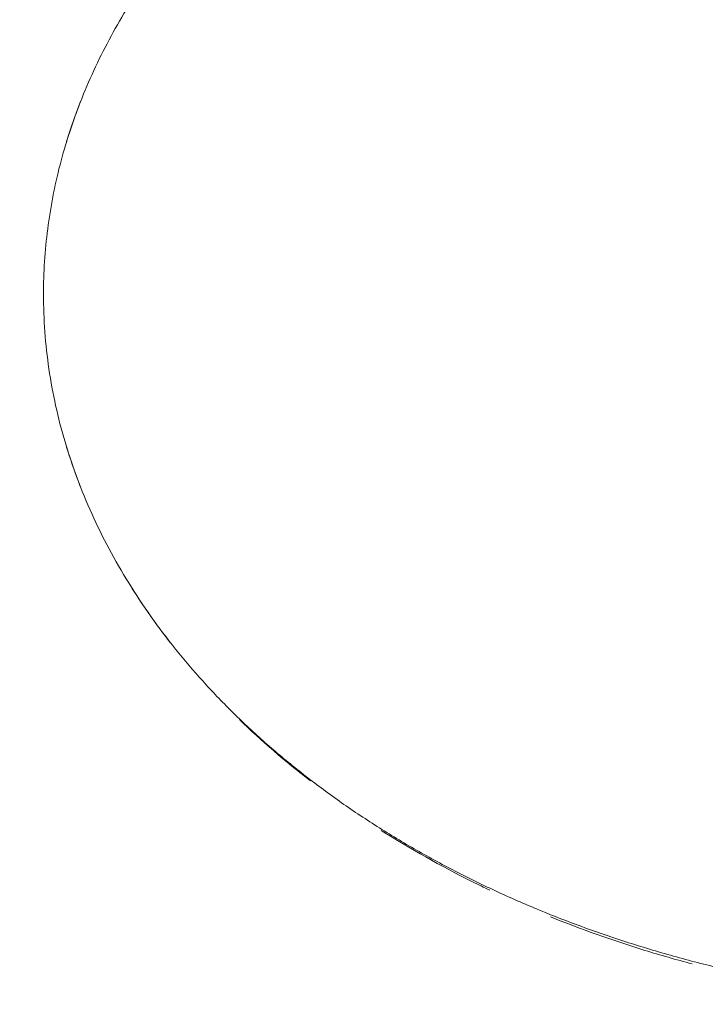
# Model space of a CAD drawing. Header units: millimetres. Extents: x 5980700 to 6194397, y -12939 to 2351883.
# Tile 73 of 124: x 6036365 to 6036539, y -2403 to -2154. Entities that reach past the tile are written whole.
import ezdxf

# ---------------------------------------------------------------- set-up
doc = ezdxf.new("R2010")
doc.units = ezdxf.units.MM
for name, color, linetype, lineweight in [('A-FLOR-PATT', 8, 'Continuous', 18), ('P-SANR-FIXT', 6, 'Continuous', 9), ('Q-CASE', 31, 'Continuous', 9)]:
    doc.layers.add(name, color=color, linetype=linetype, lineweight=lineweight)

# ---------------------------------------------------------------- blocks, each defined once
blk = doc.blocks.new('Componentes de gabinete 9 - Componentes de gabinete 10-3871332-PLANTA DE CAIMENTO DE PISOS - TÉRREO')
at = {"layer": 'Q-CASE', "lineweight": 5}
h = blk.add_hatch(dxfattribs=at)
h.set_pattern_fill('FP_32', color=256, style=0, pattern_type=2)
h.set_pattern_definition([(0, (2e-05, -3e-05), (812.8, 203.2), [33.528, -576.072, 33.528, -576.072, -3251.2]), (0, (2e-05, -3e-05), (812.8, 203.2), [-1219.2, 33.528, -1185.672, 33.528, -576.072, -1422.4]), (0, (2e-05, -3e-05), (812.8, 203.2), [-3048, 33.528, -372.872, 33.528, -982.472]), (120, (304.8, 101.6), (-582.3763620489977, 602.3054481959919), [33.52799999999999, -576.0719999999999, 33.52799999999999, -576.0719999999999, -3251.199999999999]), (120, (304.8, 101.6), (-582.3763620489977, 602.3054481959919), [-1219.2, 33.52799999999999, -1185.672, 33.52799999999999, -576.0719999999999, -1422.4]), (120, (304.8, 101.6), (-582.3763620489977, 602.3054481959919), [-3048, 33.52799999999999, -372.8719999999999, 33.52799999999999, -982.4719999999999]), (240, (406.4, 508), (-230.4236379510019, -805.5054481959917), [33.528, -576.072, 33.528, -576.072, -3251.2]), (240, (406.4, 508), (-230.4236379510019, -805.5054481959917), [-1219.2, 33.528, -1185.672, 33.528, -576.072, -1422.4]), (240, (406.4, 508), (-230.4236379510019, -805.5054481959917), [-3048, 33.528, -372.872, 33.528, -982.472])])
h.paths.add_polyline_path([(-1916.627681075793, -2503.341032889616), (-1916.627681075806, -1928.341032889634), (-4090.616646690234, -1928.341032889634), (-4090.616646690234, -2018.841821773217), (-4266.627681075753, -2018.841821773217), (-4266.627681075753, -2503.341032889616), (-2157.504512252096, -2503.341032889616)])
h.paths.add_polyline_path([(-3110.634107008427, -2404.163083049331), (-3167.436296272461, -2399.394518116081), (-3221.157012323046, -2385.38959533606), (-3268.906719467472, -2363.038630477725), (-3308.194852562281, -2333.777107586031), (-3337.907475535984, -2297.861812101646), (-3354.729751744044, -2262.080064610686), (-3360.600275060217, -2223.341032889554), (-3354.729751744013, -2184.602001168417), (-3335.245784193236, -2144.961343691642), (-3308.194852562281, -2112.904958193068), (-3268.906719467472, -2083.643435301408), (-3221.157012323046, -2061.292470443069), (-3167.436296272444, -2047.287547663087), (-3110.634107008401, -2042.518982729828), (-3072.063723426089, -2045.756980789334), (-3073.614829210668, -2014.807732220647), (-3075.889238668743, -2009.253733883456), (-3076.651862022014, -2003.300731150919), (-3075.850939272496, -1997.352760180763), (-3073.29385822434, -1991.492903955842), (-3069.878323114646, -1987.058951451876), (-3065.11199704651, -1983.411764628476), (-3059.56534687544, -1981.119493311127), (-3053.61482921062, -1980.337716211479), (-3047.664311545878, -1981.119493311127), (-3040.81046620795, -1984.412028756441), (-3037.351335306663, -1987.058951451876), (-3033.614829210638, -1991.990953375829), (-3031.378719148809, -1997.352760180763), (-3030.577796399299, -2003.300731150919), (-3031.340419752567, -2009.253733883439), (-3033.614829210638, -2014.807732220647), (-3035.478337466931, -2051.831263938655), (-3033.390313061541, -2052.15085995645), (-3025.61542372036, -2054.643551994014), (-3000.111201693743, -2061.292470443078), (-2952.361494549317, -2083.643435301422), (-2913.073361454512, -2112.904958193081), (-2884.108826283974, -2147.229036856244), (-2866.538462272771, -2184.602001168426), (-2860.667938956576, -2223.341032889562), (-2866.538462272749, -2262.080064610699), (-2884.108826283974, -2299.453028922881), (-2913.073361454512, -2333.777107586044), (-2952.361494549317, -2363.038630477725), (-3000.111201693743, -2385.38959533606), (-3053.831917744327, -2399.394518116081)])
h.paths.add_polyline_path([(-2291.627681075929, -2404.16308304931), (-2348.429870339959, -2399.394518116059), (-2402.150586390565, -2385.38959533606), (-2451.939830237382, -2361.51959800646), (-2489.188426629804, -2333.777107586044), (-2518.152961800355, -2299.453028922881), (-2535.72332581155, -2262.080064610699), (-2541.593849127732, -2223.341032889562), (-2535.72332581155, -2184.602001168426), (-2518.152961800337, -2147.229036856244), (-2489.188426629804, -2112.904958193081), (-2449.90029353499, -2083.643435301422), (-2402.150586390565, -2061.292470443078), (-2348.42987034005, -2047.287547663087), (-2310.16307827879, -2044.075036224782), (-2311.627681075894, -2014.807732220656), (-2313.90209053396, -2009.253733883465), (-2314.664713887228, -2003.300731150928), (-2313.863791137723, -1997.352760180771), (-2311.306710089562, -1991.492903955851), (-2304.722171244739, -1984.634033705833), (-2303.124848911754, -1983.411764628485), (-2297.578198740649, -1981.119493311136), (-2291.627681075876, -1980.337716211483), (-2285.677163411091, -1981.119493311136), (-2280.130513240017, -1983.411764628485), (-2275.364187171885, -1987.058951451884), (-2271.62768107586, -1991.990953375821), (-2269.353271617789, -1997.637186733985), (-2268.590648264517, -2003.300731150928), (-2269.353271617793, -2009.253733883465), (-2271.62768107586, -2014.807732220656), (-2271.948652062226, -2044.171044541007), (-2234.825491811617, -2047.287547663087), (-2181.104775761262, -2061.292470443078), (-2133.355068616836, -2083.643435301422), (-2094.066935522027, -2112.904958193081), (-2065.102400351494, -2147.229036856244), (-2047.532036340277, -2184.60200116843), (-2041.661513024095, -2223.341032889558), (-2047.532036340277, -2262.080064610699), (-2065.102400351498, -2299.453028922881), (-2094.066935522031, -2333.777107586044), (-2133.355068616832, -2363.038630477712), (-2181.104775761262, -2385.389595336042), (-2234.825491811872, -2399.394518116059)])
h.paths.add_polyline_path([(-3853.614829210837, -2404.163083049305), (-3910.417018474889, -2399.394518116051), (-3964.137734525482, -2385.389595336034), (-4011.887441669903, -2363.038630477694), (-4055.841707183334, -2329.142378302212), (-4081.97028659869, -2296.553628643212), (-4098.118636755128, -2260.765137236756), (-4103.580997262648, -2223.341032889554), (-4097.710473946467, -2184.602001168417), (-4080.14010993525, -2147.229036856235), (-4051.175574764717, -2112.904958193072), (-4011.887441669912, -2083.643435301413), (-3964.137734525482, -2061.292470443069), (-3910.417018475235, -2047.287547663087), (-3872.19667104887, -2043.171977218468), (-3873.614829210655, -2014.807732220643), (-3875.889238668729, -2009.253733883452), (-3876.651862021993, -2003.300731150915), (-3875.850939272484, -1997.352760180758), (-3873.293858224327, -1991.492903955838), (-3868.415851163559, -1985.939869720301), (-3865.111997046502, -1983.411764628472), (-3859.565346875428, -1981.119493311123), (-3853.61482921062, -1980.337716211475), (-3847.664311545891, -1981.119493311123), (-3842.117661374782, -1983.411764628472), (-3837.351335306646, -1987.058951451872), (-3833.614829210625, -1991.990953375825), (-3831.378719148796, -1997.352760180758), (-3830.577796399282, -2003.300731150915), (-3831.340419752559, -2009.253733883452), (-3833.614829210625, -2014.807732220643), (-3833.935800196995, -2044.171044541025), (-3796.812639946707, -2047.287547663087), (-3743.091923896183, -2061.292470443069), (-3695.342216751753, -2083.643435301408), (-3651.387951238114, -2117.539687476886), (-3625.259371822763, -2150.128437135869), (-3609.111021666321, -2185.91692854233), (-3603.648661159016, -2223.341032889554), (-3609.519184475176, -2262.080064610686), (-3629.681102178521, -2302.524118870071), (-3656.054083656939, -2333.777107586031), (-3695.342216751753, -2363.038630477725), (-3743.091923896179, -2385.38959533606), (-3796.812639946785, -2399.394518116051), (-3847.738132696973, -2403.669732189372)])
h = blk.add_hatch(dxfattribs=at)
h.set_pattern_fill('FP_33', color=256, style=0, pattern_type=2)
h.set_pattern_definition([(216.87, (635, 1587.5), (4762.494328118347, 3175.008507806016), [793.75, -7143.75]), (206.565, (1587.5, 1111.25), (-1587.501456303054, -1587.499067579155), [1774.879, -1774.879]), (198.435, (1587.5, 317.5), (-3174.997452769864, -1587.50290376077), [1004.024, -4016.092])])
h.paths.add_polyline_path([(-1916.627681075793, -2503.341032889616), (-1916.627681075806, -1928.341032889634), (-4090.616646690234, -1928.341032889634), (-4090.616646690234, -2018.841821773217), (-4266.627681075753, -2018.841821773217), (-4266.627681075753, -2503.341032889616), (-2157.504512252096, -2503.341032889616)])
h.paths.add_polyline_path([(-3110.634107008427, -2404.163083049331), (-3167.436296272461, -2399.394518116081), (-3221.157012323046, -2385.38959533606), (-3268.906719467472, -2363.038630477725), (-3308.194852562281, -2333.777107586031), (-3337.907475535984, -2297.861812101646), (-3354.729751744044, -2262.080064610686), (-3360.600275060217, -2223.341032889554), (-3354.729751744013, -2184.602001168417), (-3335.245784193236, -2144.961343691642), (-3308.194852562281, -2112.904958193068), (-3268.906719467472, -2083.643435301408), (-3221.157012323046, -2061.292470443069), (-3167.436296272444, -2047.287547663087), (-3110.634107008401, -2042.518982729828), (-3072.063723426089, -2045.756980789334), (-3073.614829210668, -2014.807732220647), (-3075.889238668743, -2009.253733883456), (-3076.651862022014, -2003.300731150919), (-3075.850939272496, -1997.352760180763), (-3073.29385822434, -1991.492903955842), (-3069.878323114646, -1987.058951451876), (-3065.11199704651, -1983.411764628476), (-3059.56534687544, -1981.119493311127), (-3053.61482921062, -1980.337716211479), (-3047.664311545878, -1981.119493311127), (-3040.81046620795, -1984.412028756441), (-3037.351335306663, -1987.058951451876), (-3033.614829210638, -1991.990953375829), (-3031.378719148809, -1997.352760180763), (-3030.577796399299, -2003.300731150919), (-3031.340419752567, -2009.253733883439), (-3033.614829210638, -2014.807732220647), (-3035.478337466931, -2051.831263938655), (-3033.390313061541, -2052.15085995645), (-3025.61542372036, -2054.643551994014), (-3000.111201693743, -2061.292470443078), (-2952.361494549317, -2083.643435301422), (-2913.073361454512, -2112.904958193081), (-2884.108826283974, -2147.229036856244), (-2866.538462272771, -2184.602001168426), (-2860.667938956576, -2223.341032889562), (-2866.538462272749, -2262.080064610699), (-2884.108826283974, -2299.453028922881), (-2913.073361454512, -2333.777107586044), (-2952.361494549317, -2363.038630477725), (-3000.111201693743, -2385.38959533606), (-3053.831917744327, -2399.394518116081)])
h.paths.add_polyline_path([(-2291.627681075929, -2404.16308304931), (-2348.429870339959, -2399.394518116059), (-2402.150586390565, -2385.38959533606), (-2451.939830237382, -2361.51959800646), (-2489.188426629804, -2333.777107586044), (-2518.152961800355, -2299.453028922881), (-2535.72332581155, -2262.080064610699), (-2541.593849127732, -2223.341032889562), (-2535.72332581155, -2184.602001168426), (-2518.152961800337, -2147.229036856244), (-2489.188426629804, -2112.904958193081), (-2449.90029353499, -2083.643435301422), (-2402.150586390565, -2061.292470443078), (-2348.42987034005, -2047.287547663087), (-2310.16307827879, -2044.075036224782), (-2311.627681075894, -2014.807732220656), (-2313.90209053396, -2009.253733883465), (-2314.664713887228, -2003.300731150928), (-2313.863791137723, -1997.352760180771), (-2311.306710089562, -1991.492903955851), (-2304.722171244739, -1984.634033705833), (-2303.124848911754, -1983.411764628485), (-2297.578198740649, -1981.119493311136), (-2291.627681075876, -1980.337716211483), (-2285.677163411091, -1981.119493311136), (-2280.130513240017, -1983.411764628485), (-2275.364187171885, -1987.058951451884), (-2271.62768107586, -1991.990953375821), (-2269.353271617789, -1997.637186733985), (-2268.590648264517, -2003.300731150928), (-2269.353271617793, -2009.253733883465), (-2271.62768107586, -2014.807732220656), (-2271.948652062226, -2044.171044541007), (-2234.825491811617, -2047.287547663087), (-2181.104775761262, -2061.292470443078), (-2133.355068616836, -2083.643435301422), (-2094.066935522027, -2112.904958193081), (-2065.102400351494, -2147.229036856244), (-2047.532036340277, -2184.60200116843), (-2041.661513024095, -2223.341032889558), (-2047.532036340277, -2262.080064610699), (-2065.102400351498, -2299.453028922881), (-2094.066935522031, -2333.777107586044), (-2133.355068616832, -2363.038630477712), (-2181.104775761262, -2385.389595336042), (-2234.825491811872, -2399.394518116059)])
h.paths.add_polyline_path([(-3853.614829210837, -2404.163083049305), (-3910.417018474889, -2399.394518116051), (-3964.137734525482, -2385.389595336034), (-4011.887441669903, -2363.038630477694), (-4055.841707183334, -2329.142378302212), (-4081.97028659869, -2296.553628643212), (-4098.118636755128, -2260.765137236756), (-4103.580997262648, -2223.341032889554), (-4097.710473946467, -2184.602001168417), (-4080.14010993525, -2147.229036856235), (-4051.175574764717, -2112.904958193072), (-4011.887441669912, -2083.643435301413), (-3964.137734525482, -2061.292470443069), (-3910.417018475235, -2047.287547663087), (-3872.19667104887, -2043.171977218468), (-3873.614829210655, -2014.807732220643), (-3875.889238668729, -2009.253733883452), (-3876.651862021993, -2003.300731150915), (-3875.850939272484, -1997.352760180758), (-3873.293858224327, -1991.492903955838), (-3868.415851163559, -1985.939869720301), (-3865.111997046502, -1983.411764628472), (-3859.565346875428, -1981.119493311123), (-3853.61482921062, -1980.337716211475), (-3847.664311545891, -1981.119493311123), (-3842.117661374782, -1983.411764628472), (-3837.351335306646, -1987.058951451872), (-3833.614829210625, -1991.990953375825), (-3831.378719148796, -1997.352760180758), (-3830.577796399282, -2003.300731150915), (-3831.340419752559, -2009.253733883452), (-3833.614829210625, -2014.807732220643), (-3833.935800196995, -2044.171044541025), (-3796.812639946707, -2047.287547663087), (-3743.091923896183, -2061.292470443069), (-3695.342216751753, -2083.643435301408), (-3651.387951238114, -2117.539687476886), (-3625.259371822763, -2150.128437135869), (-3609.111021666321, -2185.91692854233), (-3603.648661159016, -2223.341032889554), (-3609.519184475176, -2262.080064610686), (-3629.681102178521, -2302.524118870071), (-3656.054083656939, -2333.777107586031), (-3695.342216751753, -2363.038630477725), (-3743.091923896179, -2385.38959533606), (-3796.812639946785, -2399.394518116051), (-3847.738132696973, -2403.669732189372)])
at = {"layer": 'Q-CASE', "color": 133, "lineweight": 5}
for points in [[(-4097.710473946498, -2184.60200116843), (-4096.686496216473, -2181.258555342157), (-4095.528785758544, -2177.93070282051), (-4094.237518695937, -2174.62288756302)], [(-4094.237518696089, -2272.059178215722), (-4095.528785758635, -2268.75136295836), (-4096.686496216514, -2265.423510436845), (-4097.710473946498, -2262.080064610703)], [(-4071.472136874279, -2311.645778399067), (-4074.943889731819, -2307.1838429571), (-4078.143620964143, -2302.631146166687), (-4081.063741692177, -2298.007326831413)], [(-4035.911358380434, -2346.744372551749), (-4042.329603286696, -2341.781498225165), (-4048.344104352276, -2336.573365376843), (-4053.922972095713, -2331.161292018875)]]:
    blk.add_open_spline(points, degree=3, dxfattribs=at)
for points, knots in [([(-3990.48602040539, -2374.44416338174), (-3991.951717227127, -2373.746637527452), (-4001.541245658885, -2369.077771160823), (-4010.657528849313, -2363.940879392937), (-4017.999375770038, -2359.2863586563)], [-1.002469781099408, -1.002469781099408, -1.002469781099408, -1.002469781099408, -0.9817477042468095, -0.8659100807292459, -0.8659100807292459, -0.8659100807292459, -0.8659100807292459]), ([(-3939.207833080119, -2393.146988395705), (-3943.232993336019, -2392.078387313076), (-3955.500479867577, -2388.55939136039), (-3967.34308967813, -2384.346122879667), (-3975.098810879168, -2381.207202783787)], [-1.228532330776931, -1.228532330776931, -1.228532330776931, -1.228532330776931, -1.178097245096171, -1.073308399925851, -1.073308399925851, -1.073308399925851, -1.073308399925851])]:
    blk.add_open_spline(points, degree=3, knots=knots, dxfattribs=at)
blk = doc.blocks.new('Deca_Cuba de Embutir Universal Oval_L_37 - L_37_17_Branco Gelo GE17-3871355-PLANTA DE CAIMENTO DE PISOS - TÉRREO')
at = {"layer": 'P-SANR-FIXT', "color": 90, "lineweight": 5}
for points, knots in [([(-249.9661680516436, 8.541033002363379e-11), (-249.9487605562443, 5.576945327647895), (-249.2309886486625, 16.62909343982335), (-246.115976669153, 32.87857124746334), (-240.931060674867, 48.86985488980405), (-233.6497721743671, 64.65930090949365), (-224.5382467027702, 79.66567800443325), (-215.2553353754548, 91.77789523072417), (-206.9657915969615, 101.0462082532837), (-198.1805707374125, 109.9407754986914), (-186.0096777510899, 120.6046998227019), (-172.55398435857, 130.4356117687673), (-161.18810142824, 137.6568931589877), (-149.2540249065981, 144.5623275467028), (-133.4974984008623, 152.4759765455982), (-113.7195315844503, 160.5714865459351), (-96.19751944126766, 166.2871145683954), (-81.88559020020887, 170.1341858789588), (-67.45751990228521, 173.4712949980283), (-52.53989968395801, 176.1199207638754), (-37.44757654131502, 178.0282909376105), (-27.40042868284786, 178.960591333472), (-21.09363908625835, 179.3664571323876), (-18.56730052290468, 179.5008466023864)], [-1, -1, -1, -1, -0.9708333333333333, -0.9416666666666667, -0.9125, -0.8833333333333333, -0.8541666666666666, -0.825, -0.8104166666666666, -0.7958333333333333, -0.7666666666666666, -0.7374999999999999, -0.7229166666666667, -0.7083333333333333, -0.6791666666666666, -0.6499999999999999, -0.6208333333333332, -0.60625, -0.5916666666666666, -0.5625, -0.5479166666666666, -0.5333333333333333, -0.5236298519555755, -0.5236298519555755, -0.5236298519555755, -0.5236298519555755]), ([(249.9661680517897, 1.331533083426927e-10), (249.9487605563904, -5.576945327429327), (249.2309886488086, -16.62909343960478), (246.115976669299, -32.87857124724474), (240.9310606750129, -48.86985488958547), (233.6497721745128, -64.65930090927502), (224.5382467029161, -79.66567800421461), (215.2553353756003, -91.77789523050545), (206.9657915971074, -101.0462082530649), (198.180570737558, -109.9407754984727), (186.0096777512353, -120.6046998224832), (172.5539843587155, -130.4356117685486), (161.1881014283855, -137.656893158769), (149.2540249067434, -144.5623275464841), (133.4974984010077, -152.4759765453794), (113.7195315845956, -160.5714865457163), (96.19751944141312, -166.2871145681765), (81.88559020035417, -170.1341858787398), (67.45751990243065, -173.4712949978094), (52.53989968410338, -176.1199207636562), (37.44757654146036, -178.0282909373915), (25.60058598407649, -179.1276033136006), (13.14112405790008, -179.8284308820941), (0.0001121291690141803, -180.0736605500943), (-13.14157257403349, -179.8284000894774), (-26.14073191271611, -179.0972557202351), (-39.06697626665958, -177.8662240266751), (-51.99215843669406, -176.1386276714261), (-64.7757108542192, -173.9312076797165), (-77.2797440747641, -171.269846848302), (-89.56807652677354, -168.130442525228), (-101.7120111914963, -164.5054827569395), (-113.578869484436, -160.4323892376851), (-125.0412526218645, -155.9571231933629), (-136.1546241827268, -151.0465540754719), (-146.9865604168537, -145.682658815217), (-157.4180866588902, -139.9219055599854), (-167.3378583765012, -133.8283248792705), (-176.7905614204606, -127.3612064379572), (-185.8370916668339, -120.4928035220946), (-194.3773779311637, -113.2961635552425), (-202.3209972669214, -105.8505852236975), (-209.6999008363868, -98.1095680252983), (-216.5656575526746, -90.03681551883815), (-222.8414178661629, -81.71890648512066), (-228.4618392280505, -73.24640232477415), (-233.4439695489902, -64.57105873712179), (-239.2929150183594, -52.66577943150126), (-244.9629843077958, -37.46108720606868), (-249.0120068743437, -18.99355938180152), (-249.9462737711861, -6.373651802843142), (-249.9661680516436, 8.54113087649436e-11)], [-1, -1, -1, -1, -0.9708333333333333, -0.9416666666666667, -0.9125, -0.8833333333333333, -0.8541666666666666, -0.825, -0.8104166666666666, -0.7958333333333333, -0.7666666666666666, -0.7374999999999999, -0.7229166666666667, -0.7083333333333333, -0.6791666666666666, -0.6499999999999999, -0.6208333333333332, -0.60625, -0.5916666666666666, -0.5625, -0.5479166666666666, -0.5333333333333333, -0.5166666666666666, -0.5, -0.4833333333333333, -0.4666666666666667, -0.45, -0.4333333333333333, -0.4166666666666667, -0.4, -0.3833333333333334, -0.3666666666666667, -0.35, -0.3333333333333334, -0.3166666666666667, -0.3, -0.2833333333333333, -0.2666666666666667, -0.25, -0.2333333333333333, -0.2166666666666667, -0.2, -0.1833333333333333, -0.1666666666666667, -0.15, -0.1333333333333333, -0.1166666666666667, -0.1, -0.06666666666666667, -0.03333333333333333, 0, 0, 0, 0])]:
    blk.add_open_spline(points, degree=3, knots=knots, dxfattribs=at)
blk = doc.blocks.new('BE-PMSa-MOD-ARQ-CONEXAODOFUTURO-EX-000-R_rvt-1-PLANTA DE CAIMENTO DE PISOS - TÉRREO')
at = {"layer": 'A-FLOR-PATT', "lineweight": 5}
h = blk.add_hatch(dxfattribs=at)
h.set_pattern_fill('FP_19', color=71, style=0, pattern_type=2)
h.set_pattern_definition([(0, (1076.385, -4153.340999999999), (0, 450), []), (90, (1076.385, -4153.340999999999), (-450, 2.755455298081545e-14), [])])
h.paths.add_polyline_path([(-1408.117406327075, -6885.841005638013), (-1448.117406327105, -6885.841005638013), (-1448.117406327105, -6165.841005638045), (-1458.117406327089, -6165.841005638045), (-1458.117406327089, -6154.841005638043), (-1478.122472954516, -6154.841005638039), (-1478.122472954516, -6265.841005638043), (-1497.12247295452, -6265.841005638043), (-1497.12247295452, -6135.841005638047), (-1458.117406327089, -6135.841005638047), (-1458.117406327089, -6125.841005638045), (-1448.117406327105, -6125.841005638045), (-1448.117406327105, -6085.84100563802), (-1408.117406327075, -6085.84100563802), (-1408.117406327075, -6125.841005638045), (-1398.117406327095, -6125.841005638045), (-1398.117406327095, -6135.841005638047), (-1359.11233969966, -6135.841005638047), (-1359.11233969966, -6265.841005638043), (-1378.112339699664, -6265.841005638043), (-1379.117406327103, -6154.841005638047), (-1398.117406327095, -6154.841005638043), (-1398.117406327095, -6165.841005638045), (-1408.117406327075, -6165.841005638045), (-1408.117406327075, -6804.748590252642)])
h.paths.add_polyline_path([(-422.2840729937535, -6885.841005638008), (-462.2840729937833, -6885.841005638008), (-462.2840729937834, -6165.841005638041), (-472.284072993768, -6165.841005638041), (-472.284072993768, -6154.841005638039), (-492.2891396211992, -6154.841005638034), (-492.2891396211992, -6265.841005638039), (-511.2891396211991, -6265.841005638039), (-511.2891396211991, -6135.841005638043), (-472.284072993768, -6135.841005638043), (-472.284072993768, -6125.841005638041), (-462.2840729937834, -6125.841005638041), (-462.2840729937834, -6085.841005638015), (-422.2840729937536, -6085.841005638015), (-422.2840729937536, -6125.841005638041), (-412.2840729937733, -6125.841005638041), (-412.2840729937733, -6135.841005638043), (-373.2790063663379, -6135.841005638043), (-373.2790063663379, -6265.841005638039), (-392.2790063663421, -6265.841005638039), (-393.2840729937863, -6154.841005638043), (-412.2840729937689, -6154.841005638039), (-412.2840729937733, -6165.841005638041), (-422.2840729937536, -6165.841005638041), (-422.2840729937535, -6804.748590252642)])
h.paths.add_polyline_path([(563.5492603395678, -6885.841005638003), (523.5492603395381, -6885.841005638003), (523.5492603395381, -6165.841005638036), (513.5492603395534, -6165.841005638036), (513.5492603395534, -6154.84100563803), (493.5441937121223, -6154.841005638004), (493.5441937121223, -6265.841005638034), (474.5441937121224, -6265.841005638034), (474.5441937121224, -6135.841005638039), (513.5492603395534, -6135.841005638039), (513.5492603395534, -6125.841005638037), (523.5492603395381, -6125.841005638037), (523.5492603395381, -6085.841005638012), (563.5492603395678, -6085.841005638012), (563.5492603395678, -6125.841005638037), (573.5492603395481, -6125.841005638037), (573.5492603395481, -6135.841005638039), (612.5543269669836, -6135.841005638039), (612.5543269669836, -6265.841005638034), (593.5543269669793, -6265.841005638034), (592.5492603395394, -6154.841005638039), (573.5492603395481, -6154.841005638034), (573.5492603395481, -6165.841005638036), (563.5492603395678, -6165.841005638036), (563.5492603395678, -6804.748590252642)])
h.paths.add_polyline_path([(1549.382593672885, -6885.841005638), (1509.382593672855, -6885.841005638), (1509.382593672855, -6165.841005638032), (1499.38259367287, -6165.841005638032), (1499.38259367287, -6154.841005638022), (1479.377527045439, -6154.841005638), (1479.377527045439, -6265.84100563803), (1460.377527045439, -6265.84100563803), (1460.377527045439, -6135.841005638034), (1499.38259367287, -6135.841005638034), (1499.38259367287, -6125.841005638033), (1509.382593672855, -6125.841005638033), (1509.382593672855, -6085.841005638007), (1549.382593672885, -6085.841005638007), (1549.382593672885, -6125.841005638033), (1559.382593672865, -6125.841005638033), (1559.382593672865, -6135.841005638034), (1598.387660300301, -6135.841005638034), (1598.387660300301, -6265.84100563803), (1579.387660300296, -6265.84100563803), (1578.382593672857, -6154.841005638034), (1559.382593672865, -6154.84100563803), (1559.382593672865, -6165.841005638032), (1549.382593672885, -6165.841005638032), (1549.382593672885, -6839.505983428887)])
h.paths.add_polyline_path([(-3379.784072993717, -6885.841005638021), (-3419.784072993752, -6885.841005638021), (-3419.784072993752, -6165.841005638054), (-3429.784072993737, -6165.841005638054), (-3429.784072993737, -6154.841005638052), (-3449.789139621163, -6154.841005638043), (-3449.789139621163, -6265.841005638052), (-3468.789139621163, -6265.841005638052), (-3468.789139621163, -6135.841005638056), (-3429.784072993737, -6135.841005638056), (-3429.784072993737, -6125.841005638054), (-3419.784072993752, -6125.841005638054), (-3419.784072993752, -6085.841005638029), (-3379.784072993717, -6085.841005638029), (-3379.784072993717, -6125.841005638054), (-3369.784072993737, -6125.841005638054), (-3369.784072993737, -6135.841005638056), (-3330.779006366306, -6135.841005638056), (-3330.779006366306, -6265.841005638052), (-3349.779006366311, -6265.841005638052), (-3350.784072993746, -6154.841005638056), (-3369.784072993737, -6154.841005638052), (-3369.784072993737, -6165.841005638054), (-3379.784072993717, -6165.841005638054), (-3379.784072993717, -6804.748590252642)])
h.paths.add_polyline_path([(-2393.950739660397, -6885.841005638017), (-2433.950739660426, -6885.841005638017), (-2433.950739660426, -6165.841005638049), (-2443.950739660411, -6165.841005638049), (-2443.950739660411, -6154.841005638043), (-2463.955806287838, -6154.841005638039), (-2463.955806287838, -6265.841005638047), (-2482.955806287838, -6265.841005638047), (-2482.955806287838, -6135.841005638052), (-2443.950739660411, -6135.841005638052), (-2443.950739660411, -6125.84100563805), (-2433.950739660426, -6125.84100563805), (-2433.950739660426, -6085.841005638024), (-2393.950739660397, -6085.841005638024), (-2393.950739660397, -6125.84100563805), (-2383.950739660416, -6125.84100563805), (-2383.950739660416, -6135.841005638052), (-2344.945673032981, -6135.841005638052), (-2344.945673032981, -6265.841005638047), (-2363.945673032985, -6265.841005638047), (-2364.950739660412, -6154.841005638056), (-2383.950739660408, -6154.841005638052), (-2383.950739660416, -6165.841005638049), (-2393.950739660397, -6165.841005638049), (-2393.950739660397, -6804.748590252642)])
h.paths.add_polyline_path([(-1633.586260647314, -8187.825683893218), (-1326.11487301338, -8187.825683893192), (-1326.11487301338, -6915.841005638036), (-1408.117406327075, -6915.841005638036), (-1408.117406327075, -6885.841005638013), (-1222.284072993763, -6885.841005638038), (-1222.284072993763, -6915.841005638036), (-1296.11487301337, -6915.841005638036), (-1296.11487301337, -8187.825683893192), (-340.281539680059, -8187.825683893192), (-340.281539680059, -6915.841005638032), (-422.2840729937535, -6915.841005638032), (-422.2840729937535, -6885.841005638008), (-236.4507396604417, -6885.841005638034), (-236.4507396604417, -6915.841005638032), (-310.281539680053, -6915.841005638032), (-310.2815396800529, -8187.825683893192), (645.5517936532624, -8187.825683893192), (645.5517936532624, -6915.841005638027), (563.5492603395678, -6915.841005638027), (563.5492603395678, -6885.841005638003), (749.3825936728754, -6885.84100563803), (749.3825936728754, -6915.841005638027), (675.5517936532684, -6915.841005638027), (675.5517936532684, -8187.825683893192), (1631.385126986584, -8187.825683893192), (1631.385126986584, -6915.841005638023), (1549.382593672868, -6915.841005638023), (1549.382593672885, -6885.841005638), (1876.385126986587, -6885.841005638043), (1876.385126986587, -5160.841005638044), (1819.382593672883, -5160.84100563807), (1819.382593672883, -5130.841005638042), (1876.385126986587, -5130.841005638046), (1876.385126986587, -3880.841005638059), (1437.385126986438, -3880.841005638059), (1436.385126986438, -3898.231985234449), (1424.554938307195, -3898.231985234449), (1424.554938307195, -3931.218364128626), (1419.460598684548, -3931.218364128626), (1419.460598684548, -3946.925911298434), (1413.385126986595, -3946.925911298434), (1413.385126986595, -3958.858886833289), (1444.385126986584, -3958.858886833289), (1444.385126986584, -3970.828505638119), (1370.385126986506, -3970.828505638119), (1370.385126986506, -3958.948636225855), (1401.385126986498, -3958.858886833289), (1401.385126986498, -3946.925911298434), (1395.309655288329, -3946.925911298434), (1395.309655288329, -3931.218364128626), (1390.215315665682, -3931.218364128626), (1390.215315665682, -3898.231985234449), (1377.385126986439, -3897.231985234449), (1377.385126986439, -3880.841005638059), (938.3851269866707, -3880.841005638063), (938.385126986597, -5130.841005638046), (1019.382593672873, -5130.841005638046), (1019.382593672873, -5160.841005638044), (816.3825936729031, -5160.84100563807), (816.3825936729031, -5130.841005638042), (908.3851269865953, -5130.841005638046), (908.3851269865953, -3880.841005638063), (469.3851269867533, -3880.841005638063), (468.3851269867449, -3898.231985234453), (456.554938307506, -3898.231985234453), (456.554938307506, -3931.21836412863), (451.4605986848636, -3931.21836412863), (451.4605986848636, -3946.925911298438), (445.3851269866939, -3946.925911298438), (445.3851269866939, -3958.948636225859), (476.3851269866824, -3958.948636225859), (476.3851269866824, -3970.828505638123), (402.3851269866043, -3970.828505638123), (402.3851269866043, -3958.858886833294), (433.3851269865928, -3958.858886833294), (433.3851269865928, -3946.925911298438), (427.3096552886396, -3946.925911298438), (427.3096552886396, -3931.21836412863), (422.2153156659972, -3931.21836412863), (422.2153156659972, -3898.231985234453), (409.3851269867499, -3897.231985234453), (409.3851269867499, -3880.841005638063), (-29.61487301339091, -3880.841005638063), (-29.61487301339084, -5130.841005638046), (16.38259367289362, -5130.841005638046), (16.38259367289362, -5160.841005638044), (-116.6174063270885, -5160.84100563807), (-116.6174063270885, -5130.841005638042), (-59.61487301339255, -5130.841005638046), (-59.61487301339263, -3880.841005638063), (-498.6148730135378, -3880.841005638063), (-499.6148730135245, -3898.231985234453), (-511.4450616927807, -3898.231985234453), (-511.4450616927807, -3931.21836412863), (-516.5394013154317, -3931.21836412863), (-516.5394013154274, -3946.925911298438), (-522.6148730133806, -3946.925911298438), (-522.6148730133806, -3958.858886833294), (-491.6148730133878, -3958.858886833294), (-491.6148730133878, -3970.828505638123), (-565.614873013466, -3970.828505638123), (-565.614873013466, -3958.948636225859), (-534.6148730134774, -3958.858886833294), (-534.6148730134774, -3946.925911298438), (-540.6903447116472, -3946.925911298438), (-540.6903447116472, -3931.21836412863), (-545.7846843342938, -3931.21836412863), (-545.7846843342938, -3898.231985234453), (-558.6148730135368, -3897.231985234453), (-558.6148730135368, -3880.841005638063), (-997.6148730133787, -3880.841005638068), (-997.6148730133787, -5130.841005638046), (-916.6174063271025, -5130.841005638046), (-916.6174063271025, -5160.841005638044), (-1084.617406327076, -5160.84100563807), (-1084.617406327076, -5130.841005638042), (-1027.61487301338, -5130.841005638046), (-1027.614873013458, -3880.841005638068), (-1466.614873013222, -3880.841005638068), (-1467.614873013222, -3898.231985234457), (-1479.44506169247, -3898.231985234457), (-1479.44506169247, -3931.218364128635), (-1484.539401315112, -3931.218364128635), (-1484.539401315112, -3946.925911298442), (-1490.614873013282, -3946.925911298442), (-1490.614873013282, -3958.948636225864), (-1459.614873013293, -3958.948636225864), (-1459.614873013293, -3970.828505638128), (-1533.614873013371, -3970.828505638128), (-1533.614873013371, -3958.858886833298), (-1502.614873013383, -3958.858886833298), (-1502.614873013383, -3946.925911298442), (-1508.690344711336, -3946.925911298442), (-1508.690344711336, -3931.218364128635), (-1513.784684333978, -3931.218364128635), (-1513.784684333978, -3898.231985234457), (-1526.614873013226, -3897.231985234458), (-1526.614873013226, -3880.841005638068), (-1965.614873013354, -3880.841005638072), (-1965.614873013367, -5130.841005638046), (-1884.61740632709, -5130.841005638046), (-1884.61740632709, -5160.841005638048), (-2052.617406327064, -5160.84100563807), (-2052.617406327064, -5130.841005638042), (-1995.614873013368, -5130.841005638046), (-1995.614873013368, -3880.841005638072), (-2434.614873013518, -3880.841005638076), (-2435.614873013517, -3898.231985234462), (-2447.445061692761, -3898.231985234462), (-2447.445061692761, -3931.218364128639), (-2452.539401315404, -3931.218364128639), (-2452.539401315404, -3946.925911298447), (-2458.614873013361, -3946.925911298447), (-2458.614873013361, -3958.858886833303), (-2427.614873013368, -3958.858886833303), (-2427.614873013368, -3970.828505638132), (-2501.614873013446, -3970.828505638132), (-2501.614873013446, -3958.948636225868), (-2470.614873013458, -3958.858886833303), (-2470.614873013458, -3946.925911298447), (-2476.690344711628, -3946.925911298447), (-2476.690344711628, -3931.218364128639), (-2481.78468433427, -3931.218364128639), (-2481.78468433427, -3898.231985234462), (-2494.614873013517, -3897.231985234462), (-2494.614873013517, -3880.841005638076), (-2933.614873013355, -3880.841005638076), (-2933.614873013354, -5130.841005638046), (-2852.617406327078, -5130.841005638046), (-2852.617406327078, -5160.841005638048), (-2963.614873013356, -5160.841005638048), (-2963.614873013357, -3730.841005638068), (-273.614873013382, -3730.841005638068), (-273.6148730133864, -1905.841005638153), (-333.6148730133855, -1905.841005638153), (-333.6148730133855, -1920.841005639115), (-403.6148730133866, -1920.841005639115), (-403.6148730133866, -1905.841005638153), (-413.6148730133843, -1905.841005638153), (-413.6148730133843, -2645.841005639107), (-403.614873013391, -2645.841005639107), (-403.614873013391, -2656.841005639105), (-383.6098063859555, -2656.841005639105), (-383.6098063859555, -2545.841005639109), (-364.6098063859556, -2545.841005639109), (-364.6098063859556, -2675.841005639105), (-403.614873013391, -2675.841005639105), (-403.614873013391, -2685.841005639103), (-413.6148730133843, -2685.841005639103), (-413.6148730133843, -2725.841005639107), (-443.614873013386, -2725.841005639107), (-443.614873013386, -2685.841005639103), (-453.6148730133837, -2685.841005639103), (-453.6148730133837, -2675.841005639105), (-492.6199396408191, -2675.841005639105), (-492.6199396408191, -2545.841005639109), (-473.6199396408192, -2545.841005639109), (-472.6148730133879, -2656.841005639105), (-453.6148730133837, -2656.841005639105), (-453.6148730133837, -2645.841005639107), (-443.614873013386, -2645.841005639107), (-443.614873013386, -1905.841005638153), (-1243.614873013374, -1905.841005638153), (-1243.614873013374, -1920.841005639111), (-1313.614873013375, -1920.841005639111), (-1313.614873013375, -1905.841005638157), (-1861.627696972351, -1905.841005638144), (-1861.627696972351, -2730.841005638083), (-1891.627696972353, -2730.841005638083), (-1891.627696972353, -2503.341005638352), (-4291.627696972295, -2503.34100563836), (-4291.627696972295, -3602.841794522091), (-4115.616662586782, -3602.841794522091), (-4115.616662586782, -3918.841794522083), (-4291.627696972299, -3918.841794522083), (-4291.62769697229, -6885.841005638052), (-4179.784072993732, -6885.841005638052), (-4179.784072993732, -6915.841005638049), (-4291.62769697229, -6915.841005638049), (-4291.62769697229, -8187.825683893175), (-3297.781539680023, -8187.825683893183), (-3297.781539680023, -6915.841005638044), (-3379.784072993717, -6915.841005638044), (-3379.784072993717, -6885.841005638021), (-3193.950739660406, -6885.841005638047), (-3193.950739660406, -6915.841005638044), (-3267.781539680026, -6915.841005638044), (-3267.781539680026, -8187.825683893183), (-2311.948206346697, -8187.825683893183), (-2311.948206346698, -6915.84100563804), (-2393.950739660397, -6915.84100563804), (-2393.950739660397, -6885.841005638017), (-2208.117406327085, -6885.841005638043), (-2208.117406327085, -6915.84100563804), (-2281.948206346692, -6915.84100563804), (-2281.948206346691, -8187.825683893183), (-1634.040783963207, -8187.825683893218)])
h.paths.add_polyline_path([(1081.283969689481, -8177.824964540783), (974.2429165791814, -8177.757752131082), (969.89444838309, -8176.62737626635), (962.5990053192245, -8171.491896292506), (958.4892938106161, -8163.573126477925), (957.9528572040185, -8159.112278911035), (958.3458896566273, -8046.283814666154), (960.307945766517, -8039.866218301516), (963.7283128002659, -8032.919235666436), (963.7283128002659, -7942.145418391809), (961.4375489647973, -7935.578149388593), (960.4463710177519, -7926.6496358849), (961.5940795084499, -7650.620109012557), (964.0656786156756, -7630.220274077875), (974.8299487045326, -7602.120334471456), (992.0949357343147, -7577.474922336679), (1014.827323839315, -7557.759074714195), (1044.094972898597, -7543.599703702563), (1071.00633885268, -7537.47041637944), (1104.593384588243, -7534.802663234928), (1150.72110646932, -7533.999939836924), (1177.139309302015, -7534.536061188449), (1217.145192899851, -7537.754905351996), (1245.244404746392, -7544.159408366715), (1272.081338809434, -7557.769795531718), (1294.810519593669, -7577.489024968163), (1312.071615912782, -7602.136909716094), (1322.831558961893, -7630.238285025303), (1326.446371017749, -7660.111296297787), (1325.461348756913, -7935.551189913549), (1322.756520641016, -7944.035336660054), (1322.75652064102, -8032.919235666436), (1327.175489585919, -8039.484241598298), (1328.701960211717, -8047.249322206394), (1328.191987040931, -8166.732035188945), (1324.318356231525, -8173.441360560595), (1317.609030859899, -8177.314991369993), (1313.735400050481, -8177.824964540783)])
h.paths.add_polyline_path([(327.9020667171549, -8177.824964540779), (-11.59041675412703, -8177.757752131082), (-15.938884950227, -8176.627376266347), (-23.23432801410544, -8171.491896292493), (-27.34403952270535, -8163.573126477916), (-27.88047612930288, -8159.11227891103), (-27.48744367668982, -8046.283814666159), (-25.52538756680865, -8039.866218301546), (-22.10502053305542, -8032.919235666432), (-22.10502053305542, -7942.145418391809), (-24.39578436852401, -7935.578149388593), (-25.38696231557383, -7926.649635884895), (-24.23925382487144, -7650.620109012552), (-21.76765471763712, -7630.220274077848), (-11.00338462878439, -7602.120334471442), (6.261602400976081, -7577.474922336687), (28.99399050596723, -7557.759074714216), (58.26163956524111, -7543.599703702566), (85.1730055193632, -7537.470416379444), (118.760051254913, -7534.802663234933), (164.8877731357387, -7533.999939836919), (197.9780157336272, -7535.04143530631), (231.3118595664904, -7537.754905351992), (259.4110714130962, -7544.159408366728), (286.2480054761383, -7557.769795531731), (308.9771862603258, -7577.48902496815), (326.2382825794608, -7602.136909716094), (336.9982256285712, -7630.238285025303), (340.613037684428, -7660.111296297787), (339.6280154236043, -7935.551189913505), (336.9231873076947, -7944.035336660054), (336.923187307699, -8032.919235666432), (341.3421562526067, -8039.484241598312), (342.8686268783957, -8047.249322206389), (342.3586537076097, -8166.73203518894), (338.4850228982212, -8173.441360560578), (331.7756975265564, -8177.314991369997)])
h.paths.add_polyline_path([(-992.9312666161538, -8177.824964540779), (-1001.772218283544, -8176.627376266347), (-1009.067661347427, -8171.491896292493), (-1013.177372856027, -8163.573126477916), (-1013.713809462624, -8159.11227891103), (-1013.320777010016, -8046.283814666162), (-1011.358720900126, -8039.866218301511), (-1007.938353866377, -8032.919235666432), (-1007.938353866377, -7942.145418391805), (-1010.229117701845, -7935.57814938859), (-1011.220295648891, -7926.649635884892), (-1010.072587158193, -7650.620109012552), (-1007.600988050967, -7630.22027407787), (-996.8367179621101, -7602.120334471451), (-979.5717309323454, -7577.474922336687), (-956.8393428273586, -7557.75907471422), (-927.5716937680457, -7543.599703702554), (-900.6603278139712, -7537.470416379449), (-867.0732820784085, -7534.802663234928), (-820.9455601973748, -7533.999939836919), (-794.5273573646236, -7534.536061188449), (-754.5214737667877, -7537.754905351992), (-726.4222619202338, -7544.159408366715), (-699.5853278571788, -7557.769795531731), (-676.8561470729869, -7577.489024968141), (-659.5950507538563, -7602.136909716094), (-648.8351077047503, -7630.238285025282), (-645.2202956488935, -7660.111296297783), (-646.2053179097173, -7935.55118991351), (-648.9101460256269, -7944.035336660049), (-648.9101460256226, -8032.919235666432), (-644.4911770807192, -8039.484241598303), (-642.9647064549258, -8047.249322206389), (-643.4746796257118, -8166.73203518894), (-647.3483104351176, -8173.441360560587), (-654.0576358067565, -8177.314991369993), (-661.1148590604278, -8177.824964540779), (-979.7632562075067, -8177.824964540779)])
h.paths.add_polyline_path([(-1863.06921016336, -8177.824964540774), (-1973.078744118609, -8177.757752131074), (-1977.427212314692, -8176.627376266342), (-1984.722655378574, -8171.491896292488), (-1988.832366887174, -8163.573126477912), (-1989.368803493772, -8159.112278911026), (-1988.975771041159, -8046.283814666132), (-1987.013714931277, -8039.866218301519), (-1983.593347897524, -8032.919235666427), (-1983.593347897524, -7942.145418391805), (-1985.884111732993, -7935.578149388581), (-1986.875289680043, -7926.649635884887), (-1985.72758118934, -7650.620109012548), (-1983.255982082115, -7630.22027407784), (-1972.491711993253, -7602.120334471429), (-1955.226724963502, -7577.474922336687), (-1932.494336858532, -7557.75907471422), (-1903.22668779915, -7543.599703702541), (-1876.315321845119, -7537.470416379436), (-1842.728276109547, -7534.802663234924), (-1796.60055422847, -7533.999939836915), (-1770.182351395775, -7534.53606118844), (-1730.176467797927, -7537.754905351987), (-1702.077255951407, -7544.159408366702), (-1675.240321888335, -7557.769795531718), (-1652.511141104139, -7577.489024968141), (-1635.250044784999, -7602.136909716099), (-1624.449879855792, -7630.570680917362), (-1620.875289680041, -7660.111296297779), (-1621.860311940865, -7935.551189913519), (-1624.565140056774, -7944.035336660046), (-1624.56514005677, -8032.919235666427), (-1620.146171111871, -8039.484241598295), (-1618.619700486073, -8047.249322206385), (-1619.129673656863, -8166.732035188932), (-1623.003304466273, -8173.441360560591), (-1629.712629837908, -8177.314991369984), (-1633.586260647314, -8177.824964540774)])
h.paths.add_polyline_path([(-2619.419593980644, -8177.82496454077), (-2958.912077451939, -8177.75775213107), (-2963.260545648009, -8176.627376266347), (-2970.555988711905, -8171.491896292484), (-2974.665700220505, -8163.573126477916), (-2975.202136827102, -8159.112278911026), (-2974.809104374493, -8046.283814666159), (-2972.847048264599, -8039.866218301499), (-2969.426681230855, -8032.919235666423), (-2969.426681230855, -7942.145418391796), (-2971.717445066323, -7935.578149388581), (-2972.708623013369, -7926.343502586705), (-2971.56091452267, -7650.620109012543), (-2969.089315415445, -7630.220274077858), (-2958.325045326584, -7602.120334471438), (-2941.060058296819, -7577.474922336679), (-2918.327670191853, -7557.759074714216), (-2889.060021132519, -7543.599703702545), (-2862.148655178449, -7537.470416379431), (-2828.561609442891, -7534.802663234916), (-2782.4338875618, -7533.999939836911), (-2756.015684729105, -7534.536061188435), (-2716.009801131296, -7537.754905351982), (-2687.910589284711, -7544.159408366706), (-2661.073655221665, -7557.769795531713), (-2638.344474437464, -7577.489024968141), (-2621.08337811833, -7602.136909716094), (-2610.323435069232, -7630.23828502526), (-2606.708623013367, -7660.111296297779), (-2607.693645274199, -7935.551189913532), (-2610.398473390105, -7944.035336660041), (-2610.3984733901, -8032.919235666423), (-2605.979504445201, -8039.48424159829), (-2604.453033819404, -8047.24932220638), (-2604.963006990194, -8166.732035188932), (-2608.836637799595, -8173.441360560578), (-2615.545963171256, -8177.314991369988)])
h.paths.add_polyline_path([(-3630.1498973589, -8105.84028628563), (-3969.023528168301, -8105.330313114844), (-3975.732853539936, -8101.456682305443), (-3979.606484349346, -8094.747356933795), (-3980.116457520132, -8090.87372612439), (-3980.116457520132, -7975.264643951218), (-3978.589986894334, -7967.499563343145), (-3974.171017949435, -7960.934557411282), (-3974.171017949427, -7871.338078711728), (-3976.875846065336, -7863.56651165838), (-3977.860868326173, -7854.637361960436), (-3976.712378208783, -7578.635430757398), (-3974.171017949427, -7558.057631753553), (-3963.48611322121, -7530.152231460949), (-3944.369171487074, -7503.894264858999), (-3919.652445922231, -7483.835936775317), (-3896.658902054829, -7472.174730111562), (-3866.537949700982, -7465.428494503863), (-3828.55380661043, -7462.551382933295), (-3781.621430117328, -7462.015261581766), (-3756.007881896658, -7462.817984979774), (-3721.171753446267, -7465.770227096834), (-3693.081068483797, -7472.168114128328), (-3666.241821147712, -7485.77439645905), (-3643.509433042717, -7505.490244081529), (-3626.244446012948, -7530.135656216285), (-3615.142810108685, -7561.020111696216), (-3611.858645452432, -7588.126618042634), (-3612.852046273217, -7863.593471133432), (-3615.142810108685, -7872.075620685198), (-3615.142810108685, -7962.107780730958), (-3611.722443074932, -7967.881540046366), (-3609.760386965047, -7974.299136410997), (-3609.367354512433, -7980.998444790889), (-3609.903791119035, -8091.58844822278), (-3614.013502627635, -8099.507218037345), (-3621.308945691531, -8104.642698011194), (-3625.657413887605, -8105.77307387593)])
h.paths.add_polyline_path([(-2052.617406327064, -5960.841005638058), (-2092.617406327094, -5960.841005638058), (-2092.617406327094, -5920.841005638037), (-2102.617406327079, -5920.841005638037), (-2102.617406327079, -5910.841005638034), (-2141.62247295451, -5910.841005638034), (-2141.62247295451, -5780.841005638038), (-2122.62247295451, -5780.841005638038), (-2121.61740632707, -5891.841005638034), (-2102.617406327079, -5891.841005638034), (-2102.617406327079, -5880.841005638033), (-2092.617406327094, -5880.841005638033), (-2092.617406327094, -5160.84100563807), (-2052.617406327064, -5160.84100563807), (-2052.617406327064, -5880.841005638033), (-2042.61740632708, -5880.841005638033), (-2042.61740632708, -5891.841005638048), (-2022.612339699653, -5891.84100563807), (-2022.612339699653, -5780.841005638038), (-2003.612339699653, -5780.841005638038), (-2003.612339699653, -5910.841005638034), (-2042.61740632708, -5910.841005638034), (-2042.61740632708, -5920.841005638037), (-2052.617406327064, -5920.841005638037)])
h.paths.add_polyline_path([(-116.6174063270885, -5960.841005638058), (-156.6174063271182, -5960.841005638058), (-156.6174063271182, -5920.841005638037), (-166.6174063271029, -5920.841005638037), (-166.6174063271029, -5910.841005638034), (-205.6224729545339, -5910.841005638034), (-205.622472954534, -5780.841005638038), (-186.6224729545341, -5780.841005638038), (-185.6174063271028, -5891.841005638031), (-166.6174063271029, -5891.841005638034), (-166.6174063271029, -5880.841005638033), (-156.6174063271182, -5880.841005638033), (-156.6174063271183, -5160.84100563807), (-116.6174063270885, -5160.84100563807), (-116.6174063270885, -5880.841005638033), (-106.6174063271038, -5880.841005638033), (-106.6174063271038, -5891.841005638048), (-86.61233969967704, -5891.84100563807), (-86.61233969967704, -5780.841005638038), (-67.61233969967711, -5780.841005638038), (-67.61233969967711, -5910.841005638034), (-106.6174063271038, -5910.841005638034), (-106.6174063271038, -5920.841005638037), (-116.6174063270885, -5920.841005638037)])
h.paths.add_polyline_path([(776.3825936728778, -5960.841005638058), (776.3825936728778, -5920.841005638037), (766.382593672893, -5920.841005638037), (766.382593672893, -5910.841005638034), (727.3775270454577, -5910.841005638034), (727.3775270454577, -5780.841005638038), (746.3775270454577, -5780.841005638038), (747.3825936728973, -5891.841005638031), (766.382593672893, -5891.841005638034), (766.382593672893, -5880.841005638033), (776.3825936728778, -5880.841005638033), (776.3825936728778, -5160.84100563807), (816.3825936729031, -5160.84100563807), (816.3825936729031, -5880.841005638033), (826.3825936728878, -5880.841005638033), (826.3825936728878, -5891.841005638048), (846.3876603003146, -5891.84100563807), (846.3876603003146, -5780.841005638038), (865.3876603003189, -5780.841005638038), (865.3876603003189, -5910.841005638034), (826.3825936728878, -5910.841005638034), (826.3825936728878, -5920.841005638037), (816.3825936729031, -5920.841005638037), (816.3825936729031, -5960.841005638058)])
h.paths.add_polyline_path([(1819.382593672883, -5960.841005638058), (1779.382593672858, -5960.841005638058), (1779.382593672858, -5920.841005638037), (1769.382593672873, -5920.841005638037), (1769.382593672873, -5910.841005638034), (1730.377527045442, -5910.841005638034), (1730.377527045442, -5780.841005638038), (1749.377527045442, -5780.841005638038), (1750.382593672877, -5891.841005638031), (1769.382593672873, -5891.841005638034), (1769.382593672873, -5880.841005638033), (1779.382593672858, -5880.841005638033), (1779.382593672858, -5160.84100563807), (1819.382593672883, -5160.84100563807), (1819.382593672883, -5880.841005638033), (1829.382593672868, -5880.841005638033), (1829.382593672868, -5891.841005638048), (1849.387660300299, -5891.84100563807), (1849.387660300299, -5780.841005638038), (1868.387660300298, -5780.841005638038), (1868.387660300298, -5910.841005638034), (1829.382593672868, -5910.841005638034), (1829.382593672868, -5920.841005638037), (1819.382593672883, -5920.841005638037)])
h.paths.add_polyline_path([(-1084.617406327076, -5960.841005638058), (-1124.617406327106, -5960.841005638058), (-1124.617406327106, -5920.841005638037), (-1134.617406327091, -5920.841005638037), (-1134.617406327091, -5910.841005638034), (-1173.622472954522, -5910.841005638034), (-1173.622472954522, -5780.841005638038), (-1154.622472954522, -5780.841005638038), (-1153.617406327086, -5891.841005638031), (-1134.617406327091, -5891.841005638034), (-1134.617406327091, -5880.841005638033), (-1124.617406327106, -5880.841005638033), (-1124.617406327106, -5160.84100563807), (-1084.617406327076, -5160.84100563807), (-1084.617406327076, -5880.841005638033), (-1074.617406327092, -5880.841005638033), (-1074.617406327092, -5891.841005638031), (-1054.612339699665, -5891.841005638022), (-1054.612339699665, -5780.841005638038), (-1035.612339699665, -5780.841005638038), (-1035.612339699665, -5910.841005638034), (-1074.617406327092, -5910.841005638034), (-1074.617406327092, -5920.841005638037), (-1084.617406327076, -5920.841005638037)])
h.paths.add_polyline_path([(-3110.634122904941, -2404.163055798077), (-3089.559253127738, -2402.354946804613), (-3132.171954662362, -2402.354946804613)])
h.paths.add_polyline_path([(-2291.627696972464, -2404.163055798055), (-2270.089865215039, -2402.35494680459), (-2313.165528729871, -2402.35494680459)])
h.paths.add_polyline_path([(-3853.61484510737, -2404.163055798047), (-3832.077013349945, -2402.354946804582), (-3875.152676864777, -2402.354946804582)])
h.paths.add_polyline_path([(-3142.339160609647, -2401.501406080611), (-3183.55053015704, -2395.193534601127), (-3167.436312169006, -2399.394490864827)])
h.paths.add_polyline_path([(-2323.332734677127, -2401.501406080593), (-2364.544104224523, -2395.193534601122), (-2348.429886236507, -2399.394490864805)])
h.paths.add_polyline_path([(-3885.319882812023, -2401.501406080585), (-3924.116436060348, -2395.82307415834), (-3910.41703437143, -2399.394490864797)])
h.paths.add_polyline_path([(-3078.929085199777, -2401.501406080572), (-3053.233014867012, -2399.238353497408), (-3040.810482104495, -2395.666917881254), (-3078.059864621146, -2401.36836192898)])
h.paths.add_polyline_path([(-2259.922659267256, -2401.50140608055), (-2234.825507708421, -2399.394490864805), (-2218.711289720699, -2395.193534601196), (-2246.15749904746, -2399.394490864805)])
h.paths.add_polyline_path([(-3821.909807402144, -2401.501406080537), (-3790.606665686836, -2397.776597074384), (-3791.218334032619, -2396.803725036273), (-3808.144647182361, -2399.394490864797)])
h.paths.add_polyline_path([(-3195.652806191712, -2392.038486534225), (-3231.517499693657, -2380.53997742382), (-3221.157028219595, -2385.389568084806)])
h.paths.add_polyline_path([(-2376.646380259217, -2392.038486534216), (-2412.511073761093, -2380.539977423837), (-2402.150602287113, -2385.389568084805)])
h.paths.add_polyline_path([(-3938.633528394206, -2392.038486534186), (-3974.498221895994, -2380.539977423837), (-3964.137750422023, -2385.38956808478)])
h.paths.add_polyline_path([(-3025.615439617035, -2392.038486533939), (-3000.111217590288, -2385.389568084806), (-2989.750746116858, -2380.539977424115), (-3004.87697517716, -2385.389568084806)])
h.paths.add_polyline_path([(-3768.596161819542, -2392.038486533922), (-3743.091939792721, -2385.389568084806), (-3732.731468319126, -2380.539977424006), (-3747.857697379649, -2385.389568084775)])
h.paths.add_polyline_path([(-2206.609013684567, -2392.038486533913), (-2181.104791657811, -2385.389568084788), (-2170.744320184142, -2380.539977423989), (-2185.870549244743, -2385.389568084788)])
h.paths.add_polyline_path([(-2155.670651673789, -2373.484205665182), (-2133.355084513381, -2363.038603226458), (-2133.355084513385, -2361.809115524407), (-2135.705106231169, -2363.038603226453)])
h.paths.add_polyline_path([(-3717.6577998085, -2373.484205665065), (-3695.342232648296, -2363.038603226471), (-3695.342232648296, -2361.809115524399), (-3697.69225436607, -2363.038603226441)])
h.paths.add_polyline_path([(-2974.677077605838, -2373.484205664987), (-2952.361510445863, -2363.038603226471), (-2952.361510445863, -2361.809115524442), (-2954.711532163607, -2363.038603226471)])
h.paths.add_polyline_path([(-2866.444849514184, -2185.219820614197), (-2866.538478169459, -2184.601973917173), (-2866.538478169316, -2185.01231778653)])
h.paths.add_polyline_path([(-2047.43842358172, -2185.219820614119), (-2047.532052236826, -2184.601973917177), (-2047.532052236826, -2185.012317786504)])
h.paths.add_polyline_path([(-3609.42557171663, -2185.219820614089), (-3609.519200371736, -2184.601973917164), (-3609.519200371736, -2185.012317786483)])
h.paths.add_polyline_path([(-2883.407863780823, -2148.720022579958), (-2884.10884218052, -2147.229009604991), (-2884.10884218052, -2147.845730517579)])
h.paths.add_polyline_path([(-3626.38858598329, -2148.720022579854), (-3629.681118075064, -2144.157919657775), (-3627.089564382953, -2147.845730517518)])
h.paths.add_polyline_path([(-2064.401437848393, -2148.720022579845), (-2065.102416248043, -2147.229009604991), (-2065.102416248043, -2147.845730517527)])
h.paths.add_polyline_path([(-2910.729698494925, -2115.682279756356), (-2913.073377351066, -2112.904930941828), (-2913.073377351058, -2113.807924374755)])
h.paths.add_polyline_path([(-2091.723272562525, -2115.682279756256), (-2094.066951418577, -2112.904930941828), (-2094.066951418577, -2113.80792437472)])
h.paths.add_polyline_path([(-3653.710420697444, -2115.682279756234), (-3656.054099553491, -2112.904930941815), (-3656.054099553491, -2113.807924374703)])
h.paths.add_polyline_path([(-2946.813568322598, -2087.775475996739), (-2952.361510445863, -2083.643408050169), (-2952.361510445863, -2084.872895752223)])
h.paths.add_polyline_path([(-3689.794290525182, -2087.775475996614), (-3695.342232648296, -2083.643408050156), (-3695.342232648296, -2084.872895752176)])
h.paths.add_polyline_path([(-2127.807142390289, -2087.775475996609), (-2133.355084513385, -2083.643408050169), (-2133.355084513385, -2084.87289575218)])
h.paths.add_polyline_path([(-2412.511073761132, -2066.142033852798), (-2376.64638025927, -2054.643524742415), (-2402.150602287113, -2061.292443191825)])
h.paths.add_polyline_path([(-3974.498221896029, -2066.142033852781), (-3938.633528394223, -2054.643524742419), (-3964.137750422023, -2061.292443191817)])
h.paths.add_polyline_path([(-3231.517499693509, -2066.142033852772), (-3195.652806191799, -2054.64352474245), (-3221.15702821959, -2061.292443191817)])
h.paths.add_polyline_path([(-2989.750746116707, -2066.142033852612), (-3000.111217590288, -2061.292443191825), (-3025.615439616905, -2054.643524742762), (-3000.111217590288, -2062.820383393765)])
h.paths.add_polyline_path([(-2170.744320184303, -2066.142033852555), (-2181.104791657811, -2061.292443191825), (-2206.609013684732, -2054.643524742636), (-2181.104791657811, -2062.82038339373)])
h.paths.add_polyline_path([(-3732.731468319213, -2066.142033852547), (-3743.091939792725, -2061.292443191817), (-3768.59616181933, -2054.643524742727), (-3743.091939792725, -2062.820383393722)])
h.paths.add_polyline_path([(-3926.531252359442, -2051.488476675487), (-3885.319882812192, -2045.180605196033), (-3910.417034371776, -2047.287520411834), (-3924.116436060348, -2050.858937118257)])
h.paths.add_polyline_path([(-2364.544104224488, -2051.488476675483), (-2323.332734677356, -2045.180605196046), (-2348.429886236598, -2047.287520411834)])
h.paths.add_polyline_path([(-3183.55053015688, -2051.488476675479), (-3142.33916060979, -2045.180605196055), (-3167.436312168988, -2047.287520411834)])
h.paths.add_polyline_path([(-2218.711289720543, -2051.48847667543), (-2234.614845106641, -2047.342439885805), (-2234.614845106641, -2049.054255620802)])
h.paths.add_polyline_path([(-3780.698437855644, -2051.4884766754), (-3796.812655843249, -2047.287520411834), (-3808.144647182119, -2047.287520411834), (-3796.812655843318, -2049.022011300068)])
h.paths.add_polyline_path([(-3072.614845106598, -2046.147071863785), (-3073.293874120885, -2045.653683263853), (-3073.293874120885, -2046.043138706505)])
h.paths.add_polyline_path([(-3089.096291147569, -2044.327064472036), (-3110.634122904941, -2042.518955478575), (-3132.171954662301, -2044.327064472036), (-3110.634122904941, -2044.327064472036)])
h.paths.add_polyline_path([(-3872.614845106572, -2044.327064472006), (-3873.293874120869, -2044.171017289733), (-3873.293874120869, -2044.327064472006)])
at = {"layer": 'P-SANR-FIXT', "color": 250, "lineweight": 5}
blk.add_blockref('Deca_Cuba de Embutir Universal Oval_L_37 - L_37_17_Branco Gelo GE17-3871355-PLANTA DE CAIMENTO DE PISOS - TÉRREO', (-3853.61484510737, -2223.341005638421), dxfattribs=at)
at = {"layer": 'Q-CASE', "color": 250, "lineweight": 5}
blk.add_blockref('Componentes de gabinete 9 - Componentes de gabinete 10-3871332-PLANTA DE CAIMENTO DE PISOS - TÉRREO', (-1.589655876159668e-05, 2.72512435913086e-05), dxfattribs=at)

msp = doc.modelspace()

# ---------------------------------------------------------------- block references
at = {"lineweight": 5}
msp.add_blockref('BE-PMSa-MOD-ARQ-CONEXAODOFUTURO-EX-000-R_rvt-1-PLANTA DE CAIMENTO DE PISOS - TÉRREO', (6040474.816446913, 0), dxfattribs=at)

doc.saveas('drawing.dxf')
